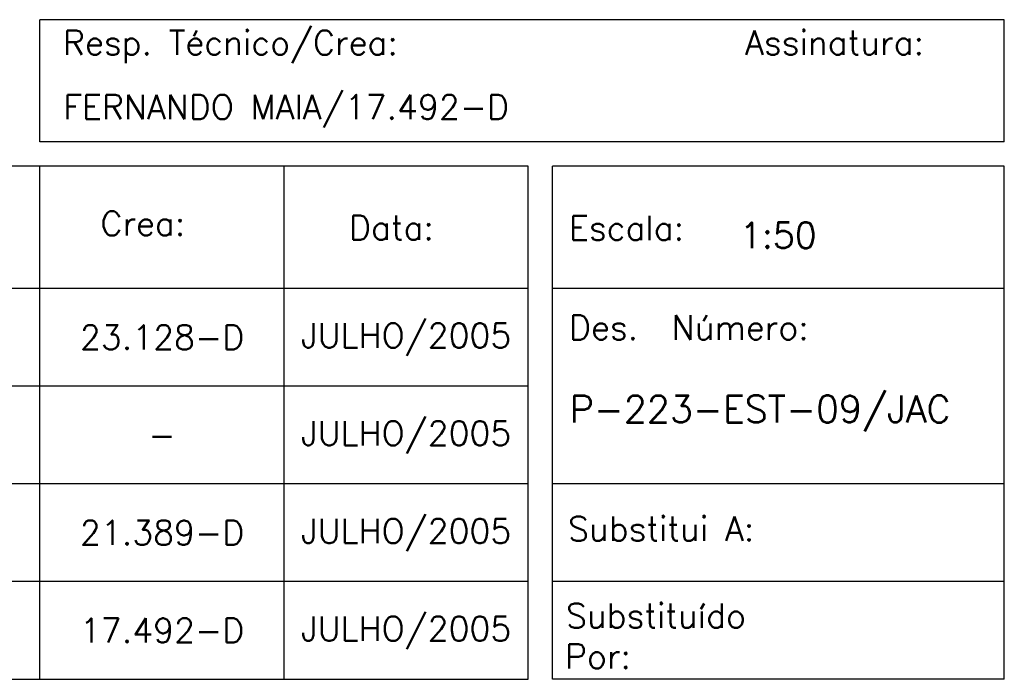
# Model space of a CAD drawing. Extents: x 304 to 4509, y 4601 to 7845.
# Tile 7 of 16: x 4041 to 4444, y 4666 to 4936. Entities that reach past the tile are written whole.
import ezdxf
from ezdxf.enums import TextEntityAlignment as Align

# ---------------------------------------------------------------- set-up
doc = ezdxf.new("R2010")
doc.units = 0
doc.header["$LTSCALE"] = 0.1
doc.header["$MEASUREMENT"] = 0
doc.layers.add('CARIMBO', color=7, linetype='CONTINUOUS')
doc.layers.add('PADRÃO', color=4, linetype='CONTINUOUS')
doc.styles.add('ROMANS', font='ROMANS.shx')
doc.styles.add('STYLE1', font='ROMANS.SHX')

msp = doc.modelspace()

# ---------------------------------------------------------------- linework, layer by layer
at = {"layer": 'CARIMBO', "color": 6}
for p, q in [((4444.25, 4935.64), (4049.25, 4935.64)), ((4049.25, 4885.64), (4049.25, 4935.64)), ((4444.25, 4885.64), (4444.25, 4935.64)), ((4444.25, 4885.64), (4049.25, 4885.64)), ((4249.25, 4875.64), (3599.25, 4875.64)), ((4049.25, 4665.64), (4049.25, 4875.64)), ((4149.25, 4665.64), (4149.25, 4875.64)), ((4249.25, 4665.64), (4249.25, 4875.64)), ((4444.25, 4875.64), (4259.25, 4875.64)), ((4259.25, 4665.64), (4259.25, 4875.64)), ((4444.25, 4665.64), (4444.25, 4875.64)), ((4444.25, 4665.64), (4444.25, 4875.64)), ((4249.25, 4825.64), (3599.25, 4825.64)), ((4444.25, 4825.64), (4259.25, 4825.64)), ((3599.25, 4665.64), (4249.25, 4665.64)), ((4444.25, 4665.64), (4259.25, 4665.64))]:
    msp.add_line(p, q, dxfattribs=at)
at = {"layer": 'CARIMBO', "color": 3}
for p, q in [((4249.25, 4785.64), (3599.25, 4785.64)), ((4249.25, 4745.64), (3599.25, 4745.64)), ((4249.25, 4705.64), (3599.25, 4705.64)), ((4444.25, 4705.64), (4259.25, 4705.64))]:
    msp.add_line(p, q, dxfattribs=at)
at = {"layer": 'CARIMBO', "color": 4}
msp.add_line((4444.25, 4745.64), (4259.25, 4745.64), dxfattribs=at)

# ---------------------------------------------------------------- texts
at = {"layer": 'CARIMBO', "color": 2, "style": 'ROMANS'}
for s, p in [('Resp. Técnico/Crea:', (4058.7, 4921.22)), ('Assinatura:', (4338.09, 4921.27)), ('FERNANDO MAIA/17.492-D', (4058.79, 4894.89)), ('Crea:', (4074.04, 4847.24)), ('Escala:', (4265.98, 4845.39)), ('Data:', (4175.88, 4845.5)), ('Des.  Número:', (4265.98, 4804.66)), ('Substitui A:', (4265.54, 4722.25)), ('Substituído ', (4264.7, 4686.7)), ('Por:', (4264.3, 4670.03))]:
    msp.add_text(s, height=10, dxfattribs=at).set_placement(p)
for s, p in [('23.128-D', (4099.25, 4805.64)), ('JULHO/2005', (4199.25, 4805.64)), ('JULHO/2005', (4199.25, 4765.64)), ('-', (4099.25, 4765.64)), ('21.389-D', (4099.25, 4725.64)), ('JULHO/2005', (4199.25, 4725.64)), ('17.492-D', (4099.25, 4685.64)), ('JULHO/2005', (4199.25, 4685.64))]:
    msp.add_text(s, height=10, dxfattribs=at).set_placement(p, align=Align.MIDDLE)
at = {"layer": 'PADRÃO', "color": 8, "style": 'STYLE1'}
msp.add_text('1:50', height=10.5, dxfattribs=at).set_placement((4335.91, 4842.18))
at = {"layer": 'PADRÃO', "color": 4, "style": 'STYLE1'}
msp.add_text('P-223-EST-09/JAC', height=11, dxfattribs=at).set_placement((4266.23, 4770.74))

doc.saveas('drawing.dxf')
